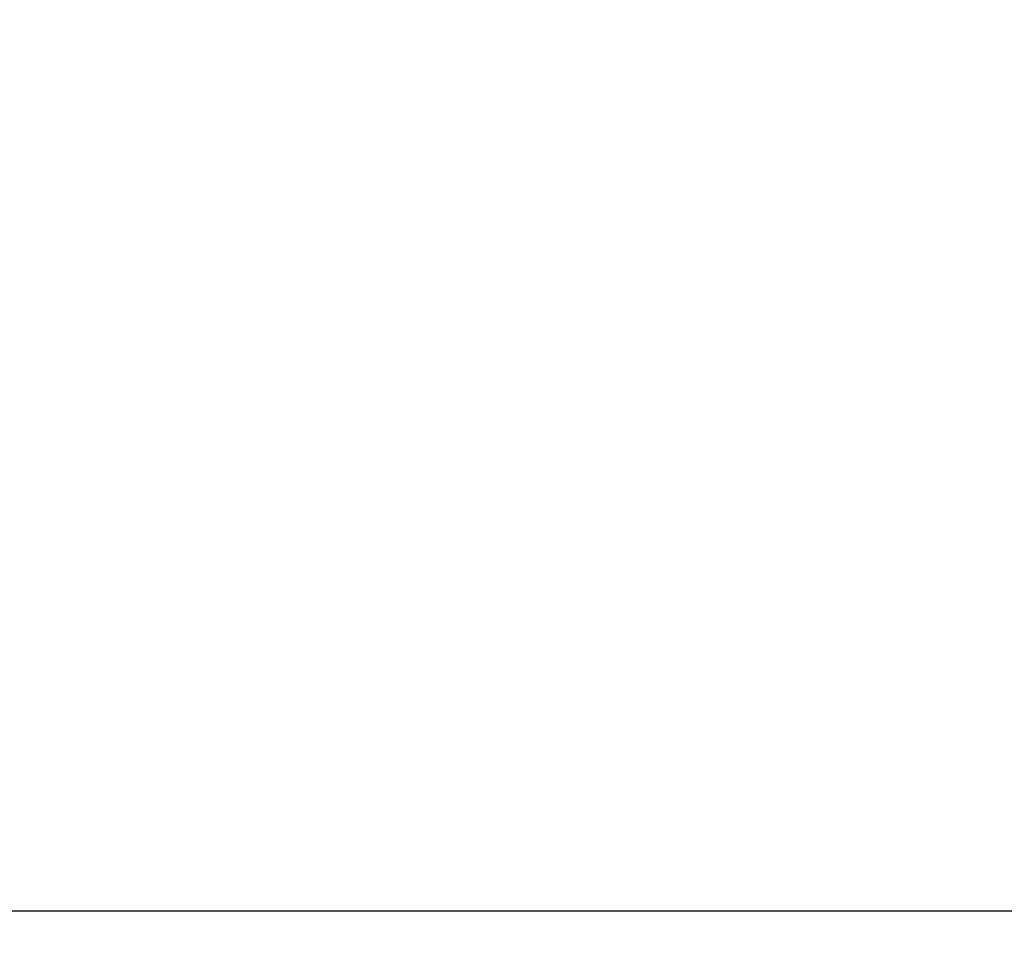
# Model space of a CAD drawing. Extents: x 807 to 1172, y 30 to 260.
# Tile 92 of 214: x 1011 to 1023, y 81 to 92. Entities that reach past the tile are written whole.
import ezdxf

# ---------------------------------------------------------------- set-up
doc = ezdxf.new("R2010")
doc.units = 0
doc.header["$LTSCALE"] = 4
doc.header["$MEASUREMENT"] = 0
doc.layers.get('0').update_dxf_attribs({"linetype": 'CONTINUOUS'})

msp = doc.modelspace()

# ---------------------------------------------------------------- hatches: boundary and pattern name
h = msp.add_hatch()
h.set_pattern_fill('ANSI31', color=256, scale=22, style=0)
h.set_pattern_definition([(45, (799.6907, 30.9985), (-1.944544, 1.944544), [])])
edge = h.paths.add_edge_path()
edge.add_ellipse((1054.093, 96.686), major_axis=(0.245, 0), ratio=1, start_angle=0, end_angle=90)
edge.add_line((1054.093, 96.93), (1053.254, 96.93))
edge.add_line((1053.254, 96.93), (1052.66, 96.93))
edge.add_ellipse((1052.66, 97.024), major_axis=(0, -0.0938), ratio=1, start_angle=270, end_angle=360, ccw=False)
edge.add_line((1052.566, 97.024), (1052.566, 97.639))
edge.add_line((1052.566, 97.639), (1052.566, 97.668))
edge.add_ellipse((1052.66, 97.668), major_axis=(-0.0938, 0), ratio=1, start_angle=270, end_angle=360, ccw=False)
edge.add_line((1052.66, 97.762), (1053.076, 97.762))
edge.add_line((1053.076, 97.762), (1053.087, 97.762))
edge.add_line((1053.087, 97.762), (1053.087, 97.775))
edge.add_line((1053.087, 97.775), (1053.087, 97.866))
edge.add_line((1053.087, 97.866), (1052.66, 97.866))
edge.add_ellipse((1052.66, 97.668), major_axis=(0, 0.198), ratio=1, start_angle=0, end_angle=83.2328)
edge.add_ellipse((1052.66, 97.668), major_axis=(-0.196, 0.023), ratio=1, start_angle=0, end_angle=6.7672)
edge.add_line((1052.462, 97.668), (1052.462, 97.024))
edge.add_ellipse((1052.66, 97.024), major_axis=(-0.198, 0), ratio=1, start_angle=0, end_angle=90)
edge.add_line((1052.66, 96.826), (1054.093, 96.826))
edge.add_ellipse((1054.093, 96.686), major_axis=(0, 0.141), ratio=1, start_angle=270, end_angle=360, ccw=False)
edge.add_line((1054.233, 96.686), (1054.233, 79.003))
edge.add_ellipse((1054.139, 79.003), major_axis=(0.0938, 0), ratio=1, start_angle=270, end_angle=360, ccw=False)
edge.add_line((1054.139, 78.909), (994.41, 78.909))
edge.add_ellipse((994.41, 79.003), major_axis=(0, -0.0938), ratio=1, start_angle=270, end_angle=360, ccw=False)
edge.add_line((994.316, 79.003), (994.316, 96.686))
edge.add_ellipse((994.457, 96.686), major_axis=(-0.141, 0), ratio=1, start_angle=270, end_angle=360, ccw=False)
edge.add_line((994.457, 96.826), (995.889, 96.826))
edge.add_ellipse((995.889, 97.024), major_axis=(0, -0.198), ratio=1, start_angle=0, end_angle=90)
edge.add_line((996.087, 97.024), (996.087, 97.668))
edge.add_ellipse((995.889, 97.668), major_axis=(0.198, 0), ratio=1, start_angle=0, end_angle=6.7672)
edge.add_ellipse((995.889, 97.668), major_axis=(0.196, 0.023), ratio=1, start_angle=0, end_angle=83.2328)
edge.add_line((995.889, 97.866), (995.462, 97.866))
edge.add_line((995.462, 97.866), (995.462, 97.775))
edge.add_line((995.462, 97.775), (995.462, 97.762))
edge.add_line((995.462, 97.762), (995.474, 97.762))
edge.add_line((995.474, 97.762), (995.889, 97.762))
edge.add_ellipse((995.889, 97.668), major_axis=(0, 0.0938), ratio=1, start_angle=270, end_angle=360, ccw=False)
edge.add_line((995.983, 97.668), (995.983, 97.639))
edge.add_line((995.983, 97.639), (995.983, 97.024))
edge.add_ellipse((995.889, 97.024), major_axis=(0.0938, 0), ratio=1, start_angle=270, end_angle=360, ccw=False)
edge.add_line((995.889, 96.93), (995.296, 96.93))
edge.add_line((995.296, 96.93), (994.457, 96.93))
edge.add_ellipse((994.457, 96.686), major_axis=(0, 0.245), ratio=1, start_angle=0, end_angle=90)
edge.add_line((994.212, 96.686), (994.212, 79.003))
edge.add_ellipse((994.41, 79.003), major_axis=(-0.198, 0), ratio=1, start_angle=0, end_angle=90)
edge.add_line((994.41, 78.805), (1054.139, 78.805))
edge.add_ellipse((1054.139, 79.003), major_axis=(0, -0.198), ratio=1, start_angle=0, end_angle=90)
edge.add_line((1054.337, 79.003), (1054.337, 96.686))

# ---------------------------------------------------------------- linework, layer by layer
msp.add_line((1053.233, 80.909), (995.316, 80.909))

doc.saveas('drawing.dxf')
